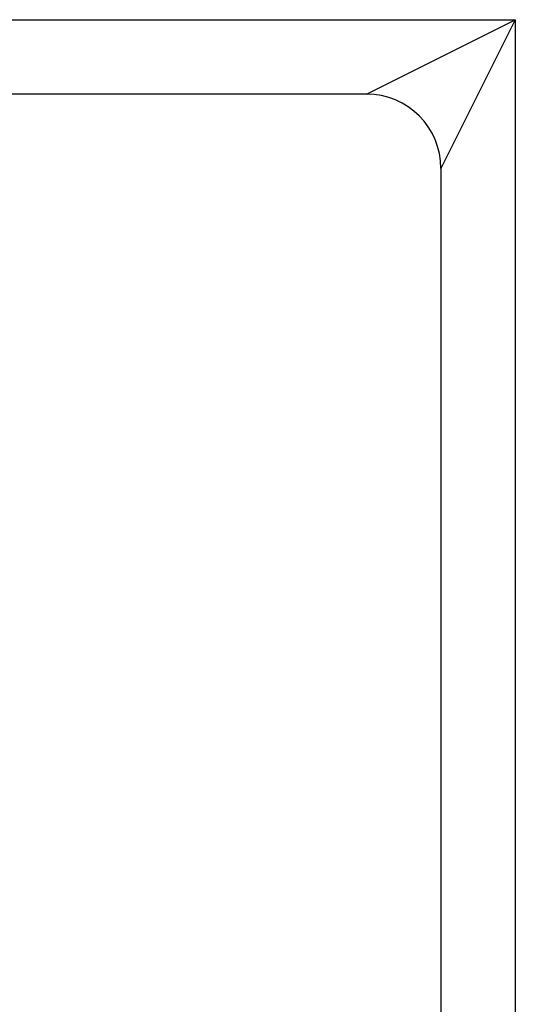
# Model space of a CAD drawing. Header units: inches. Extents: x 12 to 202, y 14 to 131.
# Tile 38 of 56: x 116.397 to 117.057, y 83.14 to 84.45. Entities that reach past the tile are written whole.
import ezdxf

# ---------------------------------------------------------------- set-up
doc = ezdxf.new("R2010")
doc.units = ezdxf.units.IN
doc.header["$MEASUREMENT"] = 0
doc.layers.add('Visible Edges(ANSI)', color=7, linetype='Continuous', lineweight=25)
doc.layers.add('Visible Tangent Edges(ANSI)', color=7, linetype='Continuous', lineweight=25)

msp = doc.modelspace()

# ---------------------------------------------------------------- linework, layer by layer
at = {"layer": 'Visible Edges(ANSI)'}
for p, q in [((116.8591, 84.3514), (88.7894, 84.3514)), ((116.9581, 84.2524), (116.9581, 56.1827))]:
    msp.add_line(p, q, dxfattribs=at)
msp.add_arc((116.8591, 84.2524), 0.099, 0, 90, dxfattribs=at)
at = {"layer": 'Visible Tangent Edges(ANSI)'}
for p, q in [((88.5914, 84.4504), (117.0571, 84.4504)), ((116.8591, 84.3514), (117.0571, 84.4504)), ((117.0571, 84.4504), (116.9581, 84.2524)), ((117.0571, 84.4504), (117.0571, 55.9847))]:
    msp.add_line(p, q, dxfattribs=at)

doc.saveas('drawing.dxf')
